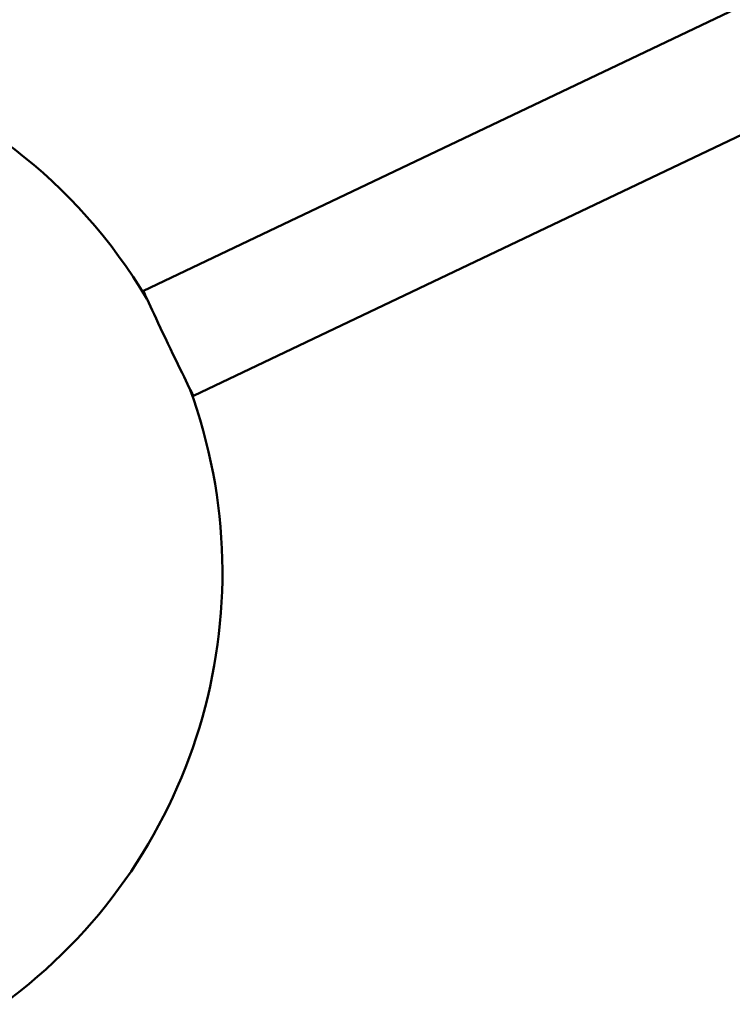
# Model space of a CAD drawing. Header units: millimetres. Extents: x 584 to 3241, y 318 to 2270.
# Tile 15 of 21: x 2360 to 2440, y 1051 to 1161. Entities that reach past the tile are written whole.
import ezdxf

# ---------------------------------------------------------------- set-up
doc = ezdxf.new("R2010")
doc.units = ezdxf.units.MM
doc.header["$LTSCALE"] = 12
doc.layers.add('Widoczne (ISO)', color=7, linetype='Continuous', lineweight=50)

msp = doc.modelspace()

# ---------------------------------------------------------------- linework, layer by layer
at = {"layer": 'Widoczne (ISO)'}
for p, q in [((2604.19, 1240.62), (2373.69, 1130.73)), ((2617.93, 1232.77), (2379.28, 1119))]:
    msp.add_line(p, q, dxfattribs=at)
for start, end in [(30.8125, 115.4895), (306.0992, 20.1664)]:
    msp.add_arc((2322.75, 1099.25), 59.75, start, end, dxfattribs=at)
msp.add_ellipse((2376.49, 1124.87), major_axis=(2.8, -5.87), ratio=0.012745, start_param=3.141593, end_param=6.283185, dxfattribs=at)

doc.saveas('drawing.dxf')
